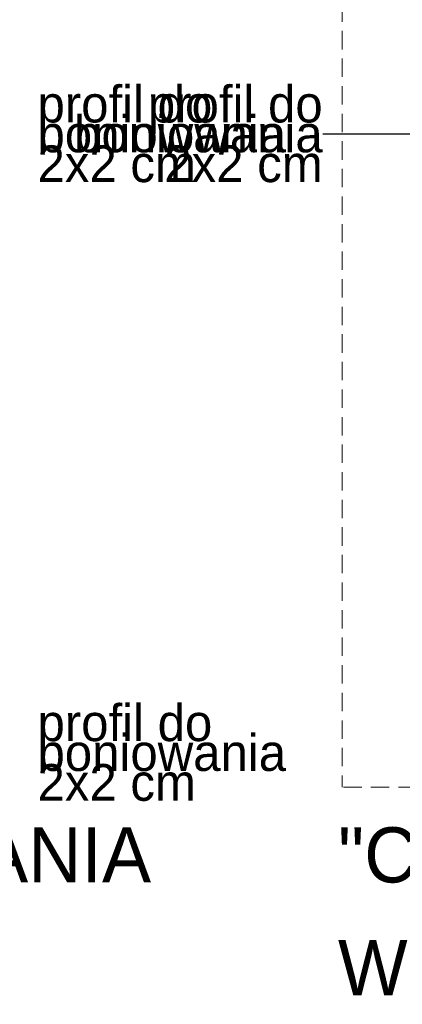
# Model space of a CAD drawing. Extents: x -366324 to -207045, y 68808 to 138616.
# Tile 68 of 170: x -308837 to -306755, y 89021 to 94377. Entities that reach past the tile are written whole.
import ezdxf

# ---------------------------------------------------------------- set-up
doc = ezdxf.new("R2010")
doc.units = 0
doc.header["$MEASUREMENT"] = 0
doc.linetypes.add('Krawędzie ukryte', pattern=[150, 100, -50])
for name, color, linetype, lineweight in [('A-Opisy_Nr_Pióra__21', 7, 'Continuous', 9), ('Arch opisy_Nr_Pióra__21', 7, 'Continuous', 9), ('INWENT.ŚCIANY_Nr_Pióra__21', 7, 'Continuous', 9)]:
    doc.layers.add(name, color=color, linetype=linetype, lineweight=lineweight)
doc.styles.add('GENERATED_STYLE_2', font='txt')
doc.styles.add('GENERATED_STYLE_3', font='txt')
doc.dimstyles.new('GENERATED_STYLE__8', dxfattribs={"dimtxt": 0.18, "dimasz": 218.88, "dimexe": 0.18, "dimexo": 0.0625, "dimgap": 0.09, "dimtad": 0, "dimtih": 1, "dimtoh": 1, "dimdec": 4, "dimzin": 0, "dimdsep": 46, "dimcen": 0.09, "dimadec": 0, "dimazin": 0, "dimtfac": 1, "dimtdec": 4, "dimtmove": 0, "dimatfit": 3, "dimldrblk": 'ARROWHEAD_1', "dimfxl": 0, "dimtolj": 1, "dimtzin": 0, "dimarcsym": 0})

# ---------------------------------------------------------------- blocks, each defined once
blk = doc.blocks.new('ARROWHEAD_1')
at = {"color": 0, "linetype": 'Continuous', "lineweight": 0}
blk.add_line((0, 0), (-1, 0), dxfattribs=at)
blk.add_circle((0, 0), 0.25, dxfattribs=at)

msp = doc.modelspace()

# ---------------------------------------------------------------- linework, layer by layer
at = {"layer": 'INWENT.ŚCIANY_Nr_Pióra__21', "linetype": 'Krawędzie ukryte'}
for p in [(-307081.8, 96865.6), (-303075.5, 90202.8)]:
    msp.add_line(p, (-307081.8, 90202.8), dxfattribs=at)

# ---------------------------------------------------------------- texts
at = {"layer": 'A-Opisy_Nr_Pióra__21', "linetype": 'Continuous', "char_height": 200, "width": 2048.01, "line_spacing_factor": 0.486739, "style": 'GENERATED_STYLE_2'}
for insert, attachment_point in [((-307188.1, 93754.2), 6), ((-308740.5, 93754.2), 4), ((-308740.5, 90388.8), 4)]:
    msp.add_mtext('{profil do boniowania\\P2x2 cm}', dxfattribs=dict(at, insert=insert, attachment_point=attachment_point))
at = {"layer": 'Arch opisy_Nr_Pióra__21', "linetype": 'Continuous', "char_height": 300, "width": 5177.731, "attachment_point": 1, "line_spacing_factor": 1.227568, "style": 'GENERATED_STYLE_3'}
for s, insert in [('{"D" DETAL MALOWANIA WĘGARKÓW}', (-312664.3, 89983.7)), ('{"C" DETAL MALOWANIA WĘGARKÓW}', (-307104.7, 89983.7))]:
    msp.add_mtext(s, dxfattribs=dict(at, insert=insert))

# ---------------------------------------------------------------- leaders
at = {"layer": 'A-Opisy_Nr_Pióra__21', "linetype": 'Continuous', "annotation_type": 0, "has_hookline": 1, "hookline_direction": 1, "text_width": 1552.4}
msp.add_leader([(-306141.4, 93753.1), (-307188, 93754.2)], dimstyle='GENERATED_STYLE__8', dxfattribs=at)

doc.saveas('drawing.dxf')
